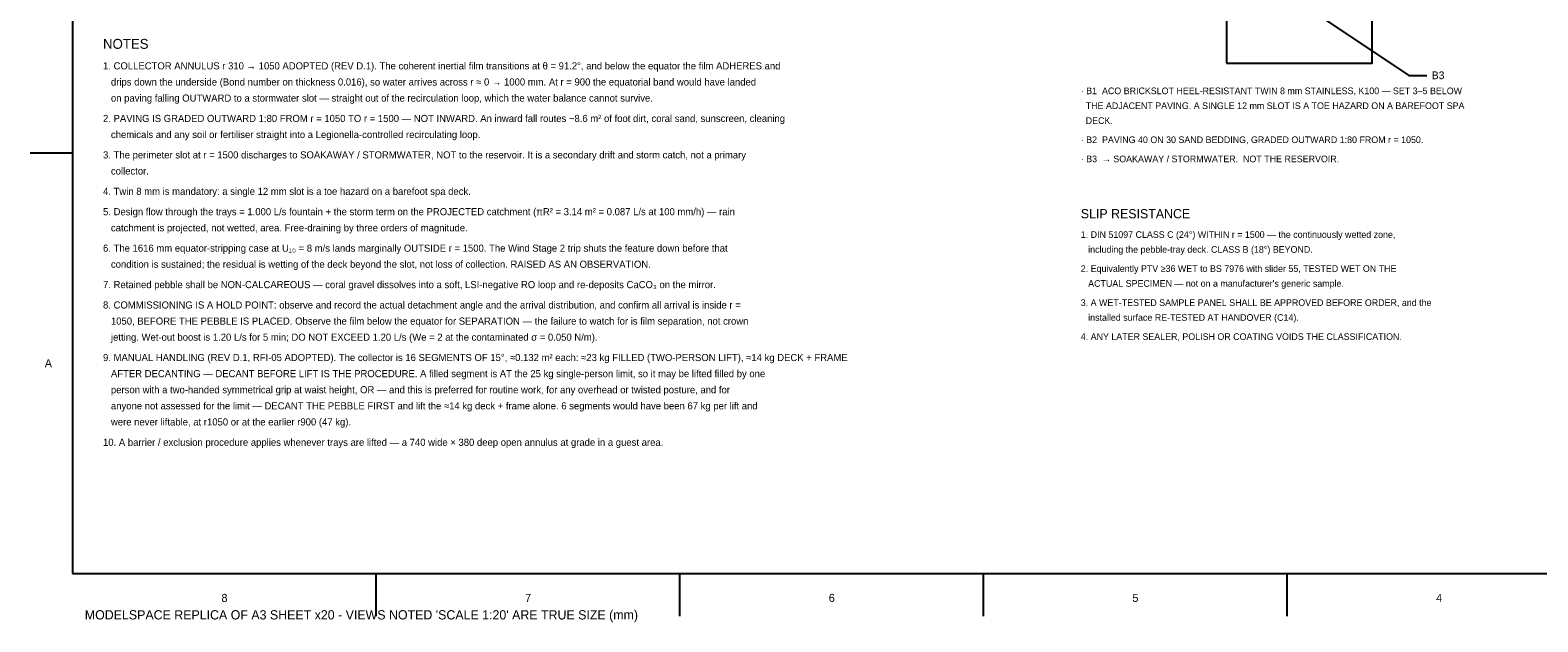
# Model space of a CAD drawing. Header units: millimetres. Extents: x 60 to 8340, y 41 to 5880.
# Tile 1 of 5: x 60 to 5025, y 41 to 1989. Entities that reach past the tile are written whole.
import ezdxf

# ---------------------------------------------------------------- set-up
doc = ezdxf.new("R2010")
doc.units = ezdxf.units.MM
for name, color, linetype in [('DIM', 3, 'Continuous'), ('OUTLINE', 7, 'Continuous'), ('TEXT', 2, 'Continuous'), ('TITLEBLOCK', 7, 'Continuous')]:
    doc.layers.add(name, color=color, linetype=linetype)

msp = doc.modelspace()

# ---------------------------------------------------------------- linework, layer by layer
at = {"layer": 'DIM'}
msp.add_lwpolyline([(4240, 2080), (4600, 1840), (4660, 1840)], dxfattribs=at)
at = {"layer": 'OUTLINE'}
msp.add_lwpolyline([(4000, 1880), (4480, 1880), (4480, 2520), (4000, 2520)], close=True, dxfattribs=at)
at = {"layer": 'TITLEBLOCK'}
for p, q in [((60, 1585), (200, 1585)), ((1200, 60), (1200, 200)), ((2200, 60), (2200, 200)), ((3200, 60), (3200, 200)), ((4200, 60), (4200, 200))]:
    msp.add_line(p, q, dxfattribs=at)
msp.add_lwpolyline([(200, 200), (8200, 200), (8200, 5740), (200, 5740)], close=True, dxfattribs=at)

# ---------------------------------------------------------------- texts
at = {"layer": 'TEXT'}
for s, insert, char_height, attachment_point in [('NOTES', (300, 1960), 32.53248, 1), ('1. COLLECTOR ANNULUS r 310 → 1050 ADOPTED (REV D.1). The coherent inertial film transitions at θ = 91.2°, and below the equator the film ADHERES and', (300, 1883), 23.38272, 1), ('B3', (4676, 1840), 25.416, 4), ('   drips down the underside (Bond number on thickness 0.016), so water arrives across r ≈ 0 → 1000 mm. At r = 900 the equatorial band would have landed', (300, 1830), 23.38272, 1), ('· B1  ACO BRICKSLOT HEEL-RESISTANT TWIN 8 mm STAINLESS, K100 — SET 3–5 BELOW', (3520, 1800), 21.85776, 1), ('   on paving falling OUTWARD to a stormwater slot — straight out of the recirculation loop, which the water balance cannot survive.', (300, 1777), 23.38272, 1), ('  THE ADJACENT PAVING. A SINGLE 12 mm SLOT IS A TOE HAZARD ON A BAREFOOT SPA', (3520, 1751), 21.85776, 1), ('2. PAVING IS GRADED OUTWARD 1:80 FROM r = 1050 TO r = 1500 — NOT INWARD. An inward fall routes ~8.6 m² of foot dirt, coral sand, sunscreen, cleaning', (300, 1710), 23.38272, 1), ('  DECK.', (3520, 1702), 21.85776, 1), ('   chemicals and any soil or fertiliser straight into a Legionella-controlled recirculating loop.', (300, 1657), 23.38272, 1), ('· B2  PAVING 40 ON 30 SAND BEDDING, GRADED OUTWARD 1:80 FROM r = 1050.', (3520, 1639), 21.85776, 1), ('3. The perimeter slot at r = 1500 discharges to SOAKAWAY / STORMWATER, NOT to the reservoir. It is a secondary drift and storm catch, not a primary', (300, 1590), 23.38272, 1), ('· B3  → SOAKAWAY / STORMWATER.  NOT THE RESERVOIR.', (3520, 1576), 21.85776, 1), ('   collector.', (300, 1537), 23.38272, 1), ('4. Twin 8 mm is mandatory: a single 12 mm slot is a toe hazard on a barefoot spa deck.', (300, 1470), 23.38272, 1), ('5. Design flow through the trays = 1.000 L/s fountain + the storm term on the PROJECTED catchment (πR² = 3.14 m² = 0.087 L/s at 100 mm/h) — rain', (300, 1403), 23.38272, 1), ('SLIP RESISTANCE', (3520, 1400), 30.4992, 1), ('   catchment is projected, not wetted, area. Free-draining by three orders of magnitude.', (300, 1350), 23.38272, 1), ('1. DIN 51097 CLASS C (24°) WITHIN r = 1500 — the continuously wetted zone,', (3520, 1327), 21.85776, 1), ('6. The 1616 mm equator-stripping case at U₁₀ = 8 m/s lands marginally OUTSIDE r = 1500. The Wind Stage 2 trip shuts the feature down before that', (300, 1283), 23.38272, 1), ('   including the pebble-tray deck. CLASS B (18°) BEYOND.', (3520, 1278), 21.85776, 1), ('   condition is sustained; the residual is wetting of the deck beyond the slot, not loss of collection. RAISED AS AN OBSERVATION.', (300, 1230), 23.38272, 1), ('2. Equivalently PTV ≥36 WET to BS 7976 with slider 55, TESTED WET ON THE', (3520, 1215), 21.85776, 1), ('7. Retained pebble shall be NON-CALCAREOUS — coral gravel dissolves into a soft, LSI-negative RO loop and re-deposits CaCO₃ on the mirror.', (300, 1163), 23.38272, 1), ("   ACTUAL SPECIMEN — not on a manufacturer's generic sample.", (3520, 1166), 21.85776, 1), ('8. COMMISSIONING IS A HOLD POINT: observe and record the actual detachment angle and the arrival distribution, and confirm all arrival is inside r =', (300, 1096), 23.38272, 1), ('3. A WET-TESTED SAMPLE PANEL SHALL BE APPROVED BEFORE ORDER, and the', (3520, 1103), 21.85776, 1), ('   1050, BEFORE THE PEBBLE IS PLACED. Observe the film below the equator for SEPARATION — the failure to watch for is film separation, not crown', (300, 1043), 23.38272, 1), ('   installed surface RE-TESTED AT HANDOVER (C14).', (3520, 1054), 21.85776, 1), ('   jetting. Wet-out boost is 1.20 L/s for 5 min; DO NOT EXCEED 1.20 L/s (We = 2 at the contaminated σ = 0.050 N/m).', (300, 990), 23.38272, 1), ('4. ANY LATER SEALER, POLISH OR COATING VOIDS THE CLASSIFICATION.', (3520, 991), 21.85776, 1), ('9. MANUAL HANDLING (REV D.1, RFI-05 ADOPTED). The collector is 16 SEGMENTS OF 15°, ≈0.132 m² each: ≈23 kg FILLED (TWO-PERSON LIFT), ≈14 kg DECK + FRAME', (300, 923), 23.38272, 1), ('   AFTER DECANTING — DECANT BEFORE LIFT IS THE PROCEDURE. A filled segment is AT the 25 kg single-person limit, so it may be lifted filled by one', (300, 870), 23.38272, 1), ('   person with a two-handed symmetrical grip at waist height, OR — and this is preferred for routine work, for any overhead or twisted posture, and for', (300, 817), 23.38272, 1), ('   anyone not assessed for the limit — DECANT THE PEBBLE FIRST and lift the ≈14 kg deck + frame alone. 6 segments would have been 67 kg per lift and', (300, 764), 23.38272, 1), ('   were never liftable, at r1050 or at the earlier r900 (47 kg).', (300, 711), 23.38272, 1), ('10. A barrier / exclusion procedure applies whenever trays are lifted — a 740 wide × 380 deep open annulus at grade in a guest area.', (300, 644), 23.38272, 1)]:
    msp.add_mtext(s, dxfattribs=dict(at, insert=insert, char_height=char_height, attachment_point=attachment_point))
at = {"layer": 'TITLEBLOCK'}
for s, insert, char_height, attachment_point in [('A', (120, 892.5), 26.4326, 5), ('8', (700, 120), 26.4326, 5), ('7', (1700, 120), 26.4326, 5), ('6', (2700, 120), 26.4326, 5), ('5', (3700, 120), 26.4326, 5), ('4', (4700, 120), 26.4326, 5), ("MODELSPACE REPLICA OF A3 SHEET x20 - VIEWS NOTED 'SCALE 1:20' ARE TRUE SIZE (mm)", (240, 40), 30.4992, 7)]:
    msp.add_mtext(s, dxfattribs=dict(at, insert=insert, char_height=char_height, attachment_point=attachment_point))

doc.saveas('drawing.dxf')
